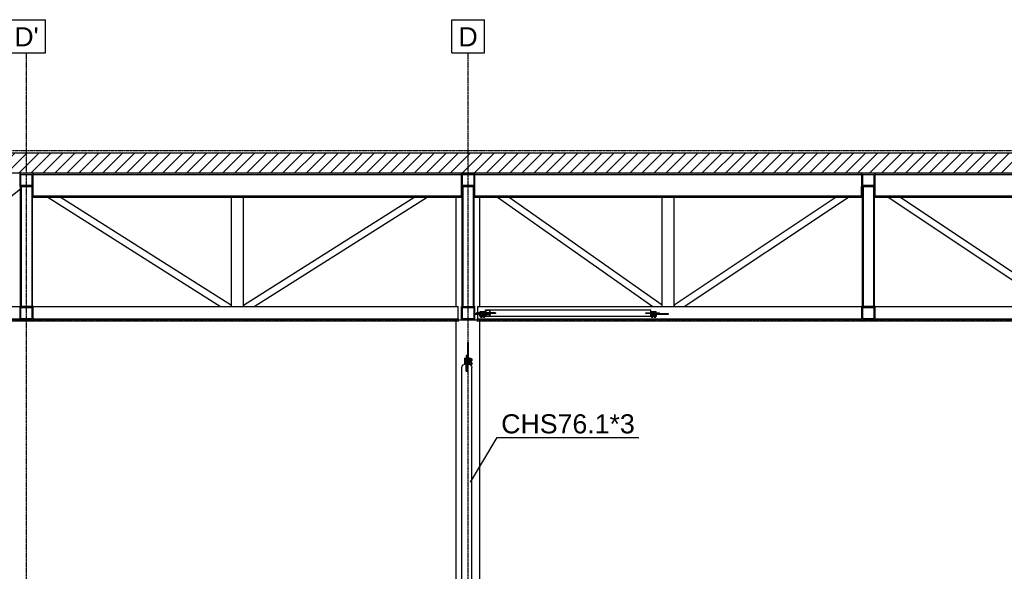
# Model space of a CAD drawing. Header units: millimetres. Extents: x 0 to 142951, y 0 to 27942.
# Tile 57 of 70: x 91952 to 99332, y 5262 to 9401. Entities that reach past the tile are written whole.
import ezdxf

# ---------------------------------------------------------------- set-up
doc = ezdxf.new("R2010")
doc.units = ezdxf.units.MM
doc.linetypes.add('DXK_LINE_DOT3', pattern=[5.9187, 2.979, -0.9799, 0.9799, -0.9799])
doc.styles.add('Arial', font='ARIAL.TTF', dxfattribs={"height": 0.2})

# ---------------------------------------------------------------- blocks, each defined once
blk = doc.blocks.new('Part-82212 - 82209')
at = {"color": 7}
for p, q in [((95223.7, 7248.7), (95223.7, 8068.7)), ((95401.5, 7248.7), (95401.5, 8068.7)), ((95223.7, 4534.7), (95223.7, 7140.7)), ((95401.5, 4534.7), (95401.5, 7140.7)), ((95223.7, 1859.7), (95223.7, 4434.7)), ((95401.5, 1859.7), (95401.5, 4434.7)), ((95401.5, 1859.7), (95223.7, 1859.7))]:
    blk.add_line(p, q, dxfattribs=at)
blk = doc.blocks.new('Part-83075 - 82209')
blk.add_hatch(color=6).paths.add_polyline_path([(98333.1, 7148.7), (98331.5, 7152.7), (98327.1, 7155.6), (98321.2, 7156.7), (98315.2, 7155.6), (98310.8, 7152.7), (98309.2, 7148.7), (98310.8, 7144.7), (98315.2, 7141.8), (98321.2, 7140.7), (98327.1, 7141.8), (98331.5, 7144.7)])
for p, q in [((98310.8, 7152.7), (98309.2, 7148.7)), ((98309.2, 7148.7), (98310.8, 7144.7)), ((98315.2, 7155.6), (98310.8, 7152.7)), ((98310.8, 7144.7), (98315.2, 7141.8)), ((98321.2, 7156.7), (98315.2, 7155.6)), ((98315.2, 7141.8), (98321.2, 7140.7)), ((98327.1, 7155.6), (98321.2, 7156.7)), ((98321.2, 7140.7), (98327.1, 7141.8)), ((98331.5, 7152.7), (98327.1, 7155.6)), ((98327.1, 7141.8), (98331.5, 7144.7)), ((98333.1, 7148.7), (98331.5, 7152.7)), ((98331.5, 7144.7), (98333.1, 7148.7))]:
    blk.add_line(p, q)
at = {"color": 7}
for p, q in [((98321.2, 7140.7), (101246.9, 7140.7)), ((98362.6, 7156.7), (101246.9, 7156.7))]:
    blk.add_line(p, q, dxfattribs=at)
blk = doc.blocks.new('Part-82253 - 82209')
at = {"color": 7}
for p, q in [((95264.6, 6791.2), (95267.5, 6801.9)), ((95264.6, 4640.4), (95264.6, 6791.2)), ((95267.5, 6801.9), (95275.7, 6811)), ((95275.7, 6811), (95288.1, 6817.1)), ((95288.1, 6817.1), (95297.6, 6818.5)), ((95297.6, 6763.5), (95297.6, 6818.5)), ((95307.6, 6763.5), (95307.6, 6818.5)), ((95307.6, 6818.5), (95317.2, 6817.1)), ((95317.2, 6817.1), (95329.5, 6811)), ((95329.5, 6811), (95337.8, 6801.9)), ((95337.8, 6801.9), (95340.7, 6791.2)), ((95340.7, 4640.4), (95340.7, 6791.2)), ((95297.6, 6763.5), (95302.6, 6764.2)), ((95302.6, 6764.2), (95307.6, 6763.5)), ((95267.5, 4651.1), (95264.6, 4640.4)), ((95275.7, 4660.2), (95267.5, 4651.1)), ((95267.6, 4640.4), (95270.2, 4650.2)), ((95270.2, 4650.2), (95277.8, 4658.6)), ((95288.1, 4666.2), (95275.7, 4660.2)), ((95277.8, 4658.6), (95289.2, 4664.2)), ((95297.6, 4667.6), (95288.1, 4666.2)), ((95289.2, 4664.2), (95297.6, 4665.4)), ((95297.6, 4722.6), (95298.6, 4722.7)), ((95297.6, 4722.6), (95297.6, 4613.2)), ((95297.6, 4720.4), (95298.6, 4720.5)), ((95297.6, 4670.3), (95298.6, 4670.2)), ((95297.6, 4668.1), (95298.6, 4668)), ((95306.6, 4722.7), (95307.6, 4722.6)), ((95306.6, 4720.5), (95307.6, 4720.4)), ((95306.6, 4670.2), (95307.6, 4670.3)), ((95306.6, 4668), (95307.6, 4668.1)), ((95307.6, 4722.6), (95307.6, 4662.1)), ((95317.2, 4666.2), (95307.6, 4667.6)), ((95307.6, 4665.4), (95316, 4664.2)), ((95316, 4664.2), (95327.4, 4658.6)), ((95329.5, 4660.2), (95317.2, 4666.2)), ((95327.4, 4658.6), (95335, 4650.2)), ((95337.8, 4651.1), (95329.5, 4660.2)), ((95335, 4650.2), (95337.7, 4640.4)), ((95340.7, 4640.4), (95337.8, 4651.1)), ((95264.6, 4640.4), (95267.5, 4629.7)), ((95267.5, 4629.7), (95275.7, 4620.6)), ((95270.2, 4630.5), (95267.6, 4640.4)), ((95277.8, 4622.2), (95270.2, 4630.5)), ((95275.7, 4620.6), (95288.1, 4614.6)), ((95289.2, 4616.6), (95277.8, 4622.2)), ((95288.1, 4614.6), (95297.6, 4613.2)), ((95297.6, 4615.4), (95289.2, 4616.6)), ((95316, 4616.6), (95314.6, 4616.4)), ((95314.6, 4614.2), (95317.2, 4614.6)), ((95327.4, 4622.2), (95316, 4616.6)), ((95317.2, 4614.6), (95329.5, 4620.6)), ((95335, 4630.5), (95327.4, 4622.2)), ((95329.5, 4620.6), (95337.8, 4629.7)), ((95337.7, 4640.4), (95335, 4630.5)), ((95337.8, 4629.7), (95340.7, 4640.4))]:
    blk.add_line(p, q, dxfattribs=at)
blk = doc.blocks.new('Part-82259 - 82209')
at = {"color": 7}
for p, q in [((95308.6, 6978.7), (95308.6, 6818.3)), ((95316.6, 6978.7), (95308.6, 6978.7)), ((95316.6, 6817.1), (95316.6, 6978.7)), ((95308.6, 6833.7), (95316.6, 6833.7))]:
    blk.add_line(p, q, dxfattribs=at)
blk = doc.blocks.new('Part-82260 - 82209')
at = {"color": 7}
for p, q in [((95298.6, 6883.9), (95298.6, 6763.6)), ((95298.6, 6883.9), (95306.6, 6883.9)), ((95306.6, 6883.9), (95306.6, 6763.6)), ((95298.6, 6768.5), (95306.6, 6768.5))]:
    blk.add_line(p, q, dxfattribs=at)
blk = doc.blocks.new('Bolt-82264 - 82209')
at = {"color": 7}
for p, q in [((95295.6, 6863.6), (95295.6, 6818.2)), ((95295.6, 6863.6), (95298.6, 6863.6)), ((95316.6, 6863.6), (95319.6, 6863.6)), ((95319.6, 6863.6), (95319.6, 6815.9)), ((95285.6, 6862.2), (95295.6, 6862.2)), ((95285.6, 6862.2), (95285.6, 6835.7)), ((95285.6, 6859.1), (95295.6, 6859.1)), ((95285.6, 6845.9), (95295.6, 6845.9)), ((95285.6, 6835.7), (95295.6, 6835.7)), ((95285.6, 6835), (95295.6, 6835)), ((95285.6, 6835), (95285.6, 6815.9)), ((95285.6, 6832), (95295.6, 6832)), ((95285.6, 6818.7), (95295.6, 6818.7)), ((95295.6, 6836.4), (95298.6, 6836.4)), ((95297.6, 6807.1), (95298.6, 6807.1)), ((95306.6, 6856.7), (95308.6, 6856.7)), ((95306.6, 6841.1), (95308.6, 6841.1)), ((95306.6, 6829.6), (95308.6, 6829.6)), ((95306.6, 6814), (95307.6, 6814)), ((95316.6, 6836.4), (95319.6, 6836.4)), ((95319.6, 6862.2), (95332.6, 6862.2)), ((95319.6, 6859.1), (95332.6, 6859.1)), ((95319.6, 6845.9), (95332.6, 6845.9)), ((95319.6, 6835.7), (95332.6, 6835.7)), ((95319.6, 6835), (95332.6, 6835)), ((95319.6, 6832), (95332.6, 6832)), ((95319.6, 6818.7), (95332.6, 6818.7)), ((95331.8, 6808.5), (95332.6, 6808.5)), ((95332.6, 6862.2), (95332.6, 6835.7)), ((95332.6, 6856.7), (95340.6, 6856.7)), ((95332.6, 6841.1), (95340.6, 6841.1)), ((95332.6, 6835), (95332.6, 6808.5)), ((95332.6, 6829.6), (95340.6, 6829.6)), ((95332.6, 6814), (95340.6, 6814)), ((95340.6, 6856.7), (95340.6, 6841.1)), ((95340.6, 6829.6), (95340.6, 6814))]:
    blk.add_line(p, q, dxfattribs=at)
blk = doc.blocks.new('GridLine-83216 - 82209')
at = {"color": 6, "linetype": 'DXK_LINE_DOT3'}
blk.add_line((87812.6, 7148.7), (114812.6, 7148.7), dxfattribs=at)
blk = doc.blocks.new('Part-83097 - 82209')
for points in [[(95262.6, 8248.7), (92051.6, 8248.7), (92051.6, 8240.7), (95262.6, 8240.7)], [(95262.6, 8076.7), (92051.6, 8076.7), (92051.6, 8068.7), (95262.6, 8068.7)]]:
    blk.add_hatch(color=6).paths.add_polyline_path(points)
for p, q in [((95262.6, 8248.7), (92051.6, 8248.7)), ((92051.6, 8248.7), (92051.6, 8240.7)), ((92051.6, 8240.7), (95262.6, 8240.7)), ((95262.6, 8240.7), (95262.6, 8248.7)), ((95262.6, 8076.7), (92051.6, 8076.7)), ((92051.6, 8076.7), (92051.6, 8068.7)), ((92051.6, 8068.7), (95262.6, 8068.7)), ((95262.6, 8068.7), (95262.6, 8076.7))]:
    blk.add_line(p, q)
blk = doc.blocks.new('Part-83046 - 82209')
at = {"color": 7}
for p, q in [((96645.9, 7201.7), (96748.4, 7201.7)), ((96645.9, 7195.7), (96645.9, 7201.7)), ((96691.8, 7195.7), (96645.9, 7195.7)), ((96649.4, 7195.7), (96649.4, 7201.7)), ((96748.4, 7195.7), (96748.4, 7201.7))]:
    blk.add_line(p, q, dxfattribs=at)
blk = doc.blocks.new('Part-83050 - 82209')
at = {"color": 7}
for p, q in [((95518, 7201.7), (95376.6, 7201.7)), ((95376.6, 7201.7), (95376.6, 7195.7)), ((95419, 7195.7), (95419, 7201.7)), ((95518, 7195.7), (95479.1, 7195.7)), ((95518, 7201.7), (95518, 7195.7))]:
    blk.add_line(p, q, dxfattribs=at)
blk = doc.blocks.new('GridLine-82408 - 82209')
at = {"color": 6}
for p, q in [((91861.3, 9401.2), (92143.9, 9401.2)), ((91861.3, 9151.2), (91861.3, 9401.2)), ((92143.9, 9151.2), (92143.9, 9401.2)), ((91861.3, 9151.2), (92143.9, 9151.2)), ((91861.3, 622.5), (92143.9, 622.5)), ((91861.3, 372.5), (91861.3, 622.5)), ((92143.9, 372.5), (92143.9, 622.5)), ((91861.3, 372.5), (92143.9, 372.5))]:
    blk.add_line(p, q, dxfattribs=at)
at = {"color": 6, "linetype": 'DXK_LINE_DOT3'}
blk.add_line((92002.6, 622.5), (92002.6, 9151.2), dxfattribs=at)
at = {"color": 7, "style": 'Arial'}
for p in [(91911.3, 9201.2), (91911.3, 422.5)]:
    blk.add_text("D'", height=143.26, dxfattribs=at).set_placement(p)
blk = doc.blocks.new('GridLine-82409 - 82209')
at = {"color": 6}
for p, q in [((95190.4, 9401.2), (95434.8, 9401.2)), ((95190.4, 9151.2), (95190.4, 9401.2)), ((95434.8, 9151.2), (95434.8, 9401.2)), ((95190.4, 9151.2), (95434.8, 9151.2)), ((95190.4, 622.5), (95434.8, 622.5)), ((95190.4, 372.5), (95190.4, 622.5)), ((95434.8, 372.5), (95434.8, 622.5)), ((95190.4, 372.5), (95434.8, 372.5))]:
    blk.add_line(p, q, dxfattribs=at)
at = {"color": 6, "linetype": 'DXK_LINE_DOT3'}
blk.add_line((95312.6, 622.5), (95312.6, 9151.2), dxfattribs=at)
at = {"color": 7, "style": 'Arial'}
for p in [(95240.4, 9201.2), (95240.4, 422.5)]:
    blk.add_text('D', height=143.3, dxfattribs=at).set_placement(p)
blk = doc.blocks.new('Part-83070 - 82209')
blk.add_hatch(color=6).paths.add_polyline_path([(92006.2, 7148.7), (92004.7, 7152.7), (92000.6, 7155.6), (91995, 7156.7), (91989.3, 7155.6), (91985.2, 7152.7), (91983.7, 7148.7), (91985.2, 7144.7), (91989.3, 7141.8), (91995, 7140.7), (92000.6, 7141.8), (92004.7, 7144.7)])
at = {"color": 7}
for p, q in [((89375.3, 7156.7), (91951.6, 7156.7)), ((89375.3, 7140.7), (91995, 7140.7))]:
    blk.add_line(p, q, dxfattribs=at)
for p, q in [((91985.2, 7152.7), (91983.7, 7148.7)), ((91983.7, 7148.7), (91985.2, 7144.7)), ((91989.3, 7155.6), (91985.2, 7152.7)), ((91985.2, 7144.7), (91989.3, 7141.8)), ((91995, 7156.7), (91989.3, 7155.6)), ((91989.3, 7141.8), (91995, 7140.7)), ((92000.6, 7155.6), (91995, 7156.7)), ((91995, 7140.7), (92000.6, 7141.8)), ((92004.7, 7152.7), (92000.6, 7155.6)), ((92000.6, 7141.8), (92004.7, 7144.7)), ((92006.2, 7148.7), (92004.7, 7152.7)), ((92004.7, 7144.7), (92006.2, 7148.7))]:
    blk.add_line(p, q)
blk = doc.blocks.new('Part-82732 - 82209')
h = blk.add_hatch(color=6)
h.paths.add_polyline_path([(95362.6, 8248.7), (95262.6, 8248.7), (95262.6, 8148.7), (95362.6, 8148.7)])
h.paths.add_polyline_path([(95270.6, 8156.7), (95270.6, 8240.7), (95354.6, 8240.7), (95354.6, 8156.7)])
for p, q in [((95262.6, 8148.7), (95262.6, 8248.7)), ((95262.6, 8248.7), (95362.6, 8248.7)), ((95270.6, 8156.7), (95270.6, 8240.7)), ((95270.6, 8240.7), (95354.6, 8240.7)), ((95354.6, 8240.7), (95354.6, 8156.7)), ((95362.6, 8148.7), (95362.6, 8248.7)), ((95262.6, 8148.7), (95362.6, 8148.7)), ((95354.6, 8156.7), (95270.6, 8156.7))]:
    blk.add_line(p, q)
blk = doc.blocks.new('Part-82735 - 82209')
h = blk.add_hatch(color=6)
h.paths.add_polyline_path([(95362.6, 7248.7), (95262.6, 7248.7), (95262.6, 7148.7), (95362.6, 7148.7)])
h.paths.add_polyline_path([(95270.6, 7156.7), (95270.6, 7240.7), (95354.6, 7240.7), (95354.6, 7156.7)])
for p, q in [((95262.6, 7148.7), (95262.6, 7248.7)), ((95262.6, 7248.7), (95362.6, 7248.7)), ((95270.6, 7156.7), (95270.6, 7240.7)), ((95270.6, 7240.7), (95354.6, 7240.7)), ((95354.6, 7240.7), (95354.6, 7156.7)), ((95362.6, 7148.7), (95362.6, 7248.7)), ((95262.6, 7148.7), (95362.6, 7148.7)), ((95354.6, 7156.7), (95270.6, 7156.7))]:
    blk.add_line(p, q)
blk = doc.blocks.new('Part-82736 - 82209')
for points in [[(95273.6, 8148.7), (95267.6, 8148.7), (95267.6, 7248.7), (95273.6, 7248.7)], [(95357.6, 8148.7), (95351.6, 8148.7), (95351.6, 7248.7), (95357.6, 7248.7)]]:
    blk.add_hatch(color=6).paths.add_polyline_path(points)
for p, q in [((95267.6, 8148.7), (95273.6, 8148.7)), ((95267.6, 7248.7), (95267.6, 8148.7)), ((95273.6, 8148.7), (95273.6, 7248.7)), ((95357.6, 8148.7), (95351.6, 8148.7)), ((95351.6, 8148.7), (95351.6, 7248.7)), ((95357.6, 7248.7), (95357.6, 8148.7)), ((95267.6, 7248.7), (95273.6, 7248.7)), ((95351.6, 7248.7), (95357.6, 7248.7))]:
    blk.add_line(p, q)
blk = doc.blocks.new('Part-83106 - 82209')
at = {"color": 7}
for p, q in [((95362.6, 8076.7), (95362.6, 8148.7)), ((98262.6, 8076.7), (98262.6, 8148.7))]:
    blk.add_line(p, q, dxfattribs=at)
blk = doc.blocks.new('Part-82774 - 82209')
at = {"color": 7}
for p, q in [((95386.6, 7201.7), (95386.6, 7248.7)), ((95386.6, 7248.7), (98262.6, 7248.7)), ((98362.6, 7248.7), (101238.6, 7248.7)), ((101238.6, 7201.7), (101238.6, 7248.7)), ((95386.6, 7156.7), (95386.6, 7189.7)), ((101238.6, 7156.7), (101238.6, 7189.7))]:
    blk.add_line(p, q, dxfattribs=at)
blk = doc.blocks.new('Part-82776 - 82209')
at = {"color": 7}
for p, q in [((96767.6, 7248.7), (96767.6, 8068.7)), ((96857.6, 7248.7), (96857.6, 8068.7))]:
    blk.add_line(p, q, dxfattribs=at)
blk = doc.blocks.new('Part-82778 - 82209')
at = {"color": 7}
for p, q in [((98262.6, 8135.3), (98267.6, 8138.7)), ((98072.5, 8068.7), (96857.6, 7258.8)), ((96932.7, 7248.7), (98162.7, 8068.7)), ((96857.6, 7258.8), (96857.6, 7248.7))]:
    blk.add_line(p, q, dxfattribs=at)
blk = doc.blocks.new('Part-82779 - 82209')
at = {"color": 7}
for p, q in [((98357.6, 8138.5), (98362.6, 8135.2)), ((98462.3, 8068.7), (99692.3, 7248.7)), ((98552.5, 8068.7), (99767.6, 7258.6)), ((99767.6, 7248.7), (99767.6, 7258.6))]:
    blk.add_line(p, q, dxfattribs=at)
blk = doc.blocks.new('Part-82780 - 82209')
at = {"color": 7}
for p, q in [((95532.7, 8068.7), (96697.9, 7248.7)), ((95619.6, 8068.7), (96767.6, 7260.8)), ((96767.6, 7248.7), (96767.6, 7260.8))]:
    blk.add_line(p, q, dxfattribs=at)
blk = doc.blocks.new('Part-82828 - 82209')
h = blk.add_hatch(color=6)
h.paths.add_polyline_path([(98362.6, 8248.7), (98262.6, 8248.7), (98262.6, 8148.7), (98362.6, 8148.7)])
h.paths.add_polyline_path([(98270.6, 8156.7), (98270.6, 8240.7), (98354.6, 8240.7), (98354.6, 8156.7)])
for p, q in [((98362.6, 8248.7), (98262.6, 8248.7)), ((98262.6, 8248.7), (98262.6, 8148.7)), ((98270.6, 8156.7), (98270.6, 8240.7)), ((98270.6, 8240.7), (98354.6, 8240.7)), ((98354.6, 8240.7), (98354.6, 8156.7)), ((98362.6, 8148.7), (98362.6, 8248.7)), ((98262.6, 8148.7), (98362.6, 8148.7)), ((98354.6, 8156.7), (98270.6, 8156.7))]:
    blk.add_line(p, q)
blk = doc.blocks.new('Part-82831 - 82209')
h = blk.add_hatch(color=6)
h.paths.add_polyline_path([(98362.6, 7248.7), (98262.6, 7248.7), (98262.6, 7148.7), (98362.6, 7148.7)])
h.paths.add_polyline_path([(98270.6, 7156.7), (98270.6, 7240.7), (98354.6, 7240.7), (98354.6, 7156.7)])
for p, q in [((98362.6, 7248.7), (98262.6, 7248.7)), ((98262.6, 7248.7), (98262.6, 7148.7)), ((98270.6, 7156.7), (98270.6, 7240.7)), ((98270.6, 7240.7), (98354.6, 7240.7)), ((98354.6, 7240.7), (98354.6, 7156.7)), ((98362.6, 7148.7), (98362.6, 7248.7)), ((98262.6, 7148.7), (98362.6, 7148.7)), ((98354.6, 7156.7), (98270.6, 7156.7))]:
    blk.add_line(p, q)
blk = doc.blocks.new('Part-82832 - 82209')
for points in [[(98273.6, 8148.7), (98267.6, 8148.7), (98267.6, 7248.7), (98273.6, 7248.7)], [(98357.6, 8148.7), (98351.6, 8148.7), (98351.6, 7248.7), (98357.6, 7248.7)]]:
    blk.add_hatch(color=6).paths.add_polyline_path(points)
for p, q in [((98267.6, 8148.7), (98273.6, 8148.7)), ((98267.6, 7248.7), (98267.6, 8148.7)), ((98273.6, 8148.7), (98273.6, 7248.7)), ((98357.6, 8148.7), (98351.6, 8148.7)), ((98351.6, 8148.7), (98351.6, 7248.7)), ((98357.6, 7248.7), (98357.6, 8148.7)), ((98267.6, 7248.7), (98273.6, 7248.7)), ((98351.6, 7248.7), (98357.6, 7248.7))]:
    blk.add_line(p, q)
blk = doc.blocks.new('Bolt-83051 - 82209')
at = {"color": 7}
for p, q in [((95400.4, 7204.7), (95444.8, 7204.7)), ((95400.4, 7201.7), (95400.4, 7204.7)), ((95400.4, 7186.7), (95400.4, 7189.7)), ((95400.4, 7186.7), (95444.8, 7186.7)), ((95401.4, 7176.7), (95401.4, 7186.7)), ((95401.4, 7176.7), (95422.6, 7176.7)), ((95401.9, 7204.7), (95401.9, 7212.2)), ((95401.9, 7212.2), (95422, 7212.2)), ((95406.2, 7169.7), (95406.2, 7176.7)), ((95406.2, 7169.7), (95417.8, 7169.7)), ((95409.1, 7176.7), (95409.1, 7186.7)), ((95409.3, 7204.7), (95409.3, 7212.2)), ((95417.8, 7169.7), (95417.8, 7176.7)), ((95419.3, 7204.7), (95419.3, 7212.2)), ((95419.7, 7176.7), (95419.7, 7186.7)), ((95422, 7204.7), (95422, 7212.2)), ((95422.6, 7176.7), (95422.6, 7186.7)), ((95422.6, 7176.7), (95422.6, 7186.7)), ((95422.6, 7176.7), (95443.8, 7176.7)), ((95423.1, 7204.7), (95423.1, 7212.2)), ((95423.1, 7212.2), (95443.2, 7212.2)), ((95423.6, 7201.7), (95423.6, 7204.7)), ((95423.6, 7186.7), (95423.6, 7189.7)), ((95427.4, 7169.7), (95427.4, 7176.7)), ((95427.4, 7169.7), (95439, 7169.7)), ((95430.3, 7176.7), (95430.3, 7186.7)), ((95430.5, 7204.7), (95430.5, 7212.2)), ((95439, 7169.7), (95439, 7176.7)), ((95440.5, 7204.7), (95440.5, 7212.2)), ((95440.9, 7176.7), (95440.9, 7186.7)), ((95443.2, 7204.7), (95443.2, 7212.2)), ((95443.8, 7176.7), (95443.8, 7186.7)), ((95444.8, 7201.7), (95444.8, 7204.7)), ((95444.8, 7186.7), (95444.8, 7189.7))]:
    blk.add_line(p, q, dxfattribs=at)
blk = doc.blocks.new('Part-82857 - 82209')
h = blk.add_hatch(color=6)
h.paths.add_polyline_path([(92051.6, 8248.7), (91951.6, 8248.7), (91951.6, 8148.7), (92051.6, 8148.7)])
h.paths.add_polyline_path([(91959.6, 8156.7), (91959.6, 8240.7), (92043.6, 8240.7), (92043.6, 8156.7)])
for p, q in [((92051.6, 8248.7), (91951.6, 8248.7)), ((91951.6, 8248.7), (91951.6, 8148.7)), ((91959.6, 8156.7), (91959.6, 8240.7)), ((91959.6, 8240.7), (92043.6, 8240.7)), ((92043.6, 8240.7), (92043.6, 8156.7)), ((92051.6, 8148.7), (92051.6, 8248.7)), ((91951.6, 8148.7), (92051.6, 8148.7)), ((92043.6, 8156.7), (91959.6, 8156.7))]:
    blk.add_line(p, q)
blk = doc.blocks.new('Part-82858 - 82209')
h = blk.add_hatch(color=6)
h.paths.add_polyline_path([(92051.6, 7248.7), (91951.6, 7248.7), (91951.6, 7148.7), (92051.6, 7148.7)])
h.paths.add_polyline_path([(91959.6, 7156.7), (91959.6, 7240.7), (92043.6, 7240.7), (92043.6, 7156.7)])
for p, q in [((92051.6, 7248.7), (91951.6, 7248.7)), ((91951.6, 7248.7), (91951.6, 7148.7)), ((91959.6, 7156.7), (91959.6, 7240.7)), ((91959.6, 7240.7), (92043.6, 7240.7)), ((92043.6, 7240.7), (92043.6, 7156.7)), ((92051.6, 7148.7), (92051.6, 7248.7)), ((91951.6, 7148.7), (92051.6, 7148.7)), ((92043.6, 7156.7), (91959.6, 7156.7))]:
    blk.add_line(p, q)
blk = doc.blocks.new('Part-82859 - 82209')
for points in [[(91963.6, 8148.7), (91957.6, 8148.7), (91957.6, 7248.7), (91963.6, 7248.7)], [(92047.6, 8148.7), (92041.6, 8148.7), (92041.6, 7248.7), (92047.6, 7248.7)]]:
    blk.add_hatch(color=6).paths.add_polyline_path(points)
for p, q in [((91957.6, 8148.7), (91963.6, 8148.7)), ((91957.6, 7248.7), (91957.6, 8148.7)), ((91963.6, 8148.7), (91963.6, 7248.7)), ((92047.6, 8148.7), (92041.6, 8148.7)), ((92041.6, 8148.7), (92041.6, 7248.7)), ((92047.6, 7248.7), (92047.6, 8148.7)), ((91957.6, 7248.7), (91963.6, 7248.7)), ((92041.6, 7248.7), (92047.6, 7248.7))]:
    blk.add_line(p, q)
blk = doc.blocks.new('Part-83045 - 82209')
at = {"color": 7}
for p, q in [((96811.9, 7189.7), (96681.2, 7189.7)), ((96691.8, 7195.7), (96811.9, 7195.7)), ((96695.4, 7189.7), (96695.4, 7195.7)), ((96811.9, 7195.7), (96811.9, 7189.7))]:
    blk.add_line(p, q, dxfattribs=at)
blk = doc.blocks.new('Part-82880 - 82209')
at = {"color": 7}
for p, q in [((89386.6, 7248.7), (91951.6, 7248.7)), ((89386.6, 7223.7), (89386.6, 7248.7)), ((92051.6, 7248.7), (95238.6, 7248.7)), ((95238.6, 7156.7), (95238.6, 7248.7)), ((89386.6, 7156.7), (89386.6, 7173.7))]:
    blk.add_line(p, q, dxfattribs=at)
blk = doc.blocks.new('Part-82882 - 82209')
at = {"color": 7}
for p, q in [((93538.6, 7248.7), (93538.6, 8068.7)), ((93628.6, 7248.7), (93628.6, 8068.7))]:
    blk.add_line(p, q, dxfattribs=at)
blk = doc.blocks.new('Part-82884 - 82209')
at = {"color": 7}
for p, q in [((92047.6, 8140.7), (92051.6, 8138.1)), ((92161.4, 8068.7), (93457.8, 7248.7)), ((93538.6, 7256.8), (92254.9, 8068.7)), ((93538.6, 7248.7), (93538.6, 7256.8))]:
    blk.add_line(p, q, dxfattribs=at)
blk = doc.blocks.new('Part-82885 - 82209')
at = {"color": 7}
for p, q in [((91873.3, 8128.7), (90777.6, 7266)), ((90836.5, 7248.7), (91957.6, 8131.5)), ((90777.6, 7266), (90777.6, 7248.7))]:
    blk.add_line(p, q, dxfattribs=at)
blk = doc.blocks.new('Part-82886 - 82209')
at = {"color": 7}
for p, q in [((94912.3, 8068.7), (93628.6, 7256.8)), ((93709.4, 7248.7), (95005.8, 8068.7)), ((93628.6, 7256.8), (93628.6, 7248.7))]:
    blk.add_line(p, q, dxfattribs=at)
blk = doc.blocks.new('Part-83049 - 82209')
at = {"color": 7}
for p, q in [((95362.6, 7195.7), (95479.1, 7195.7)), ((95479.1, 7189.7), (95362.6, 7189.7)), ((95479.1, 7195.7), (95479.1, 7189.7))]:
    blk.add_line(p, q, dxfattribs=at)
blk = doc.blocks.new('Bolt-83047 - 82209')
at = {"color": 7}
for p, q in [((96681.2, 7204.7), (96724.7, 7204.7)), ((96681.2, 7186.7), (96724.7, 7186.7)), ((96681.3, 7176.7), (96681.3, 7186.7)), ((96681.3, 7176.7), (96702.4, 7176.7)), ((96681.8, 7204.7), (96681.8, 7212.2)), ((96681.8, 7212.2), (96701.9, 7212.2)), ((96686.1, 7169.7), (96686.1, 7176.7)), ((96686.1, 7169.7), (96697.6, 7169.7)), ((96689, 7176.7), (96689, 7186.7)), ((96689.2, 7204.7), (96689.2, 7212.2)), ((96697.6, 7169.7), (96697.6, 7176.7)), ((96699.2, 7204.7), (96699.2, 7212.2)), ((96699.6, 7176.7), (96699.6, 7186.7)), ((96701.9, 7204.7), (96701.9, 7212.2)), ((96702.4, 7176.7), (96702.4, 7186.7)), ((96702.5, 7176.7), (96702.5, 7186.7)), ((96702.5, 7176.7), (96723.7, 7176.7)), ((96703, 7204.7), (96703, 7212.2)), ((96703, 7212.2), (96723.1, 7212.2)), ((96703.4, 7201.7), (96703.4, 7204.7)), ((96703.4, 7186.7), (96703.4, 7189.7)), ((96707.3, 7169.7), (96707.3, 7176.7)), ((96707.3, 7169.7), (96718.9, 7169.7)), ((96710.2, 7176.7), (96710.2, 7186.7)), ((96710.4, 7204.7), (96710.4, 7212.2)), ((96718.9, 7169.7), (96718.9, 7176.7)), ((96720.4, 7204.7), (96720.4, 7212.2)), ((96720.8, 7176.7), (96720.8, 7186.7)), ((96723.1, 7204.7), (96723.1, 7212.2)), ((96723.7, 7176.7), (96723.7, 7186.7)), ((96724.7, 7201.7), (96724.7, 7204.7)), ((96724.7, 7186.7), (96724.7, 7189.7))]:
    blk.add_line(p, q, dxfattribs=at)
blk = doc.blocks.new('Part-83039 - 82209')
at = {"color": 7}
for p, q in [((95443.8, 7201.7), (95443.8, 7223.7)), ((95443.8, 7223.7), (96681.2, 7223.7)), ((95443.8, 7173.7), (95443.8, 7189.7)), ((96681.2, 7173.7), (95443.8, 7173.7)), ((95475.6, 7218.7), (95447.3, 7218.7)), ((95447.3, 7201.7), (95447.3, 7218.7)), ((95447.3, 7178.7), (95447.3, 7189.7)), ((95447.3, 7178.7), (95475.6, 7178.7)), ((95475.6, 7201.7), (95475.6, 7218.7)), ((95475.6, 7178.7), (95475.6, 7189.7)), ((95479.1, 7201.7), (95479.1, 7223.7)), ((95479.1, 7173.7), (95479.1, 7189.7)), ((96681.2, 7201.7), (96681.2, 7223.7)), ((96681.2, 7173.7), (96681.2, 7195.7))]:
    blk.add_line(p, q, dxfattribs=at)
blk = doc.blocks.new('Part-83071 - 82209')
blk.add_hatch(color=6).paths.add_polyline_path([(92024.7, 7148.7), (92023, 7152.7), (92018.4, 7155.6), (92012, 7156.7), (92005.7, 7155.6), (92001.1, 7152.7), (91999.4, 7148.7), (92001.1, 7144.7), (92005.7, 7141.8), (92012, 7140.7), (92018.4, 7141.8), (92023, 7144.7)])
for p, q in [((92001.1, 7152.7), (91999.4, 7148.7)), ((91999.4, 7148.7), (92001.1, 7144.7)), ((92005.7, 7155.6), (92001.1, 7152.7)), ((92001.1, 7144.7), (92005.7, 7141.8)), ((92012, 7156.7), (92005.7, 7155.6)), ((92005.7, 7141.8), (92012, 7140.7)), ((92018.4, 7155.6), (92012, 7156.7)), ((92012, 7140.7), (92018.4, 7141.8)), ((92023, 7152.7), (92018.4, 7155.6)), ((92018.4, 7141.8), (92023, 7144.7)), ((92024.7, 7148.7), (92023, 7152.7)), ((92023, 7144.7), (92024.7, 7148.7))]:
    blk.add_line(p, q)
at = {"color": 7}
for p, q in [((92012, 7140.7), (95244.3, 7140.7)), ((92051.6, 7156.7), (95244.3, 7156.7))]:
    blk.add_line(p, q, dxfattribs=at)
blk = doc.blocks.new('Part-83074 - 82209')
blk.add_hatch(color=6).paths.add_polyline_path([(98316, 7148.7), (98314.4, 7152.7), (98310.1, 7155.6), (98304.1, 7156.7), (98298.1, 7155.6), (98293.7, 7152.7), (98292.1, 7148.7), (98293.7, 7144.7), (98298.1, 7141.8), (98304.1, 7140.7), (98310.1, 7141.8), (98314.4, 7144.7)])
at = {"color": 7}
for p, q in [((95378.3, 7156.7), (98262.6, 7156.7)), ((95378.3, 7140.7), (98304.1, 7140.7))]:
    blk.add_line(p, q, dxfattribs=at)
for p, q in [((98293.7, 7152.7), (98292.1, 7148.7)), ((98292.1, 7148.7), (98293.7, 7144.7)), ((98298.1, 7155.6), (98293.7, 7152.7)), ((98293.7, 7144.7), (98298.1, 7141.8)), ((98304.1, 7156.7), (98298.1, 7155.6)), ((98298.1, 7141.8), (98304.1, 7140.7)), ((98310.1, 7155.6), (98304.1, 7156.7)), ((98304.1, 7140.7), (98310.1, 7141.8)), ((98314.4, 7152.7), (98310.1, 7155.6)), ((98310.1, 7141.8), (98314.4, 7144.7)), ((98316, 7148.7), (98314.4, 7152.7)), ((98314.4, 7144.7), (98316, 7148.7))]:
    blk.add_line(p, q)
blk = doc.blocks.new('Part-83098 - 82209')
at = {"color": 7}
for p, q in [((92051.6, 8076.7), (92051.6, 8148.7)), ((95262.6, 8076.7), (95262.6, 8148.7))]:
    blk.add_line(p, q, dxfattribs=at)
blk = doc.blocks.new('Part-83099 - 82209')
for points in [[(98262.6, 8248.7), (95362.6, 8248.7), (95362.6, 8240.7), (98262.6, 8240.7)], [(98262.6, 8076.7), (95362.6, 8076.7), (95362.6, 8068.7), (98262.6, 8068.7)]]:
    blk.add_hatch(color=6).paths.add_polyline_path(points)
for p, q in [((98262.6, 8248.7), (95362.6, 8248.7)), ((95362.6, 8248.7), (95362.6, 8240.7)), ((95362.6, 8240.7), (98262.6, 8240.7)), ((98262.6, 8240.7), (98262.6, 8248.7)), ((98262.6, 8076.7), (95362.6, 8076.7)), ((95362.6, 8076.7), (95362.6, 8068.7)), ((95362.6, 8068.7), (98262.6, 8068.7)), ((98262.6, 8068.7), (98262.6, 8076.7))]:
    blk.add_line(p, q)
blk = doc.blocks.new('Part-83100 - 82209')
for points in [[(101262.6, 8248.7), (98362.6, 8248.7), (98362.6, 8240.7), (101262.6, 8240.7)], [(101262.6, 8076.7), (98362.6, 8076.7), (98362.6, 8068.7), (101262.6, 8068.7)]]:
    blk.add_hatch(color=6).paths.add_polyline_path(points)
for p, q in [((101262.6, 8248.7), (98362.6, 8248.7)), ((98362.6, 8248.7), (98362.6, 8240.7)), ((98362.6, 8240.7), (101262.6, 8240.7)), ((101262.6, 8240.7), (101262.6, 8248.7)), ((101262.6, 8076.7), (98362.6, 8076.7)), ((98362.6, 8076.7), (98362.6, 8068.7)), ((98362.6, 8068.7), (101262.6, 8068.7)), ((101262.6, 8068.7), (101262.6, 8076.7))]:
    blk.add_line(p, q)
blk = doc.blocks.new('Part-83107 - 82209')
at = {"color": 7}
for p, q in [((98362.6, 8076.7), (98362.6, 8148.7)), ((101262.6, 8076.7), (101262.6, 8148.7))]:
    blk.add_line(p, q, dxfattribs=at)
blk = doc.blocks.new('GridLine-83217 - 82209')
at = {"color": 6, "linetype": 'DXK_LINE_DOT3'}
blk.add_line((86930.8, 8418.7), (115626.4, 8418.7), dxfattribs=at)
blk = doc.blocks.new('Part-84723 - 82209')
h = blk.add_hatch()
h.set_pattern_fill('ANSI31', color=6, scale=20, style=0)
h.paths.add_polyline_path([(111521.6, 8398.7), (91103.6, 8398.7), (91103.6, 8248.7), (111521.6, 8248.7)])
for p, q in [((111521.6, 8398.7), (91103.6, 8398.7)), ((111521.6, 8248.7), (91103.6, 8248.7))]:
    blk.add_line(p, q)
blk = doc.blocks.new('Mark-82459 - 82209')
at = {"color": 136}
for p, q in [((95330.2, 5929.9), (95530.9, 6267.2)), ((95530.9, 6267.2), (96591.7, 6267.2))]:
    blk.add_line(p, q, dxfattribs=at)
at = {"color": 30, "style": 'Arial'}
blk.add_text('CHS76.1*3', height=143.26, dxfattribs=at).set_placement((95560.9, 6297.2))

msp = doc.modelspace()

# ---------------------------------------------------------------- block references
for name in ['GridLine-82408 - 82209', 'GridLine-82409 - 82209', 'GridLine-83217 - 82209', 'Part-84723 - 82209', 'Part-82857 - 82209', 'Part-83097 - 82209', 'Part-82732 - 82209', 'Part-83099 - 82209', 'Part-82828 - 82209', 'Part-83100 - 82209', 'Part-82885 - 82209', 'Part-82859 - 82209', 'Part-82884 - 82209', 'Part-83098 - 82209', 'Part-82736 - 82209', 'Part-83106 - 82209', 'Part-82778 - 82209', 'Part-82832 - 82209', 'Part-82779 - 82209', 'Part-83107 - 82209', 'Part-82882 - 82209', 'Part-82886 - 82209', 'Part-82212 - 82209', 'Part-82780 - 82209', 'Part-82776 - 82209', 'GridLine-83216 - 82209', 'Part-82880 - 82209', 'Part-82858 - 82209', 'Part-82735 - 82209', 'Part-82774 - 82209', 'Part-82831 - 82209', 'Part-83049 - 82209', 'Part-83050 - 82209', 'Bolt-83051 - 82209', 'Part-83039 - 82209', 'Part-83046 - 82209', 'Bolt-83047 - 82209', 'Part-83045 - 82209', 'Part-83070 - 82209', 'Part-83071 - 82209', 'Part-83074 - 82209', 'Part-83075 - 82209', 'Part-82259 - 82209', 'Bolt-82264 - 82209', 'Part-82260 - 82209', 'Part-82253 - 82209', 'Mark-82459 - 82209']:
    msp.add_blockref(name, (0, 0))

doc.saveas('drawing.dxf')
